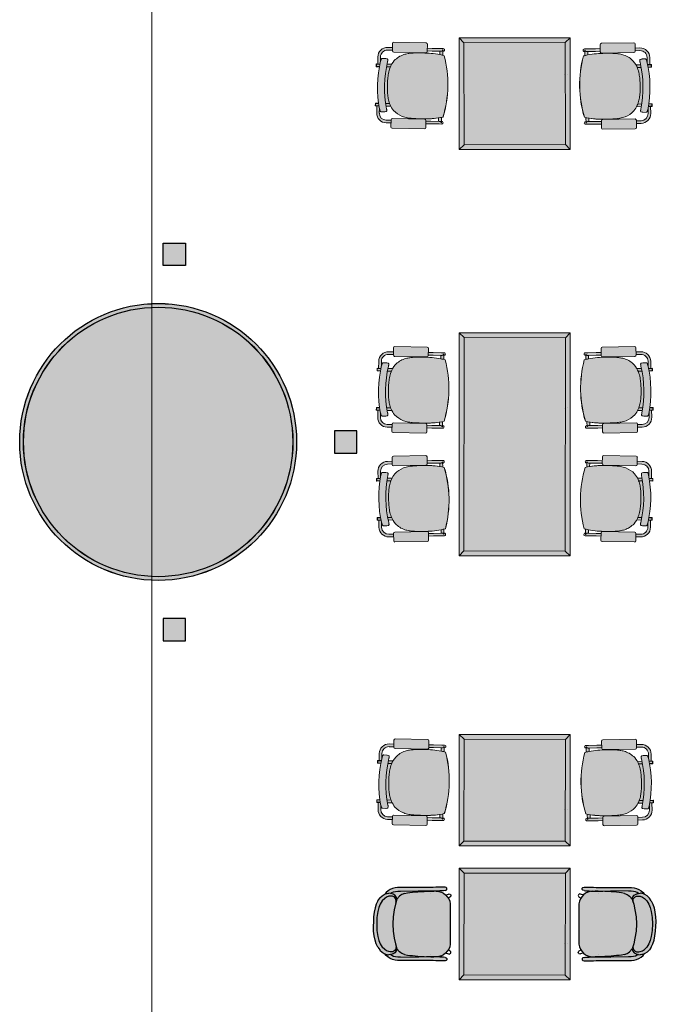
# Model space of a CAD drawing. Header units: millimetres. Extents: x 31882 to 271790, y -35693 to 24917.
# Tile 183 of 256: x 83591 to 88005, y 8244 to 14965. Entities that reach past the tile are written whole.
import ezdxf

# ---------------------------------------------------------------- set-up
doc = ezdxf.new("R2010")
doc.units = ezdxf.units.MM
doc.header["$MEASUREMENT"] = 0
doc.linetypes.add('DASHED', pattern=[19.05, 12.7, -6.35])
doc.linetypes.add('LEVEL-F-OVERALL LAYOUT$0$Overhead', pattern=[4, 2.5, -1.5])
for name, color, linetype, lineweight in [('00 Structural', 2, 'Continuous', 25), ('02 Furniture', 14, 'Continuous', 25), ('02_Elevation 00', 8, 'Continuous', 9), ('02_Elevation 01', 14, 'Continuous', 9), ('Furniture', 14, 'Continuous', 9), ('Grey - 8', 8, 'DASHED', 15), ('Layer 1', 7, 'Continuous', 0), ('LEVEL-F-OVERALL LAYOUT$0$A-FLOR-HRAL', 251, 'Continuous', 13), ('LEVEL-F-OVERALL LAYOUT$0$A-FLOR-OVHD', 251, 'LEVEL-F-OVERALL LAYOUT$0$Overhead', 5)]:
    doc.layers.add(name, color=color, linetype=linetype, lineweight=lineweight)
doc.layers.add('Furniture blocks', color=6, linetype='Continuous')

# ---------------------------------------------------------------- blocks, each defined once
blk = doc.blocks.new('24 x 24 seater')
at = {"layer": 'Layer 1'}
h = blk.add_hatch(color=209, dxfattribs=at)
h.dxf.hatch_style = 1
h.paths.add_polyline_path([(8583.42, 39.76), (8613.4, 39.76), (8613.4, 69.56), (8583.42, 69.56)])
h = blk.add_hatch(color=255, dxfattribs=at)
h.dxf.hatch_style = 1
h.paths.add_polyline_path([(8584.74, 41.02), (8612.13, 41.07), (8612.08, 68.29), (8584.69, 68.24)])
at = {"layer": '02_Elevation 01'}
for p, q in [((8583.42, 69.56), (8584.69, 68.24)), ((8613.4, 69.56), (8612.08, 68.29)), ((8583.42, 39.76), (8584.74, 41.02)), ((8603.63, 40.55), (8603.63, 40.54)), ((8603.64, 41.25), (8603.64, 41.24)), ((8613.4, 39.76), (8612.13, 41.07))]:
    blk.add_line(p, q, dxfattribs=at)
at = {"layer": '02_Elevation 01', "ltscale": 3}
for points in [[(8583.42, 39.76), (8613.4, 39.76), (8613.4, 69.56), (8583.42, 69.56)], [(8584.74, 41.02), (8612.13, 41.07), (8612.08, 68.29), (8584.69, 68.24)]]:
    blk.add_lwpolyline(points, close=True, dxfattribs=at)
blk = doc.blocks.new('asdasdasd')
at = {"layer": 'Furniture blocks', "ltscale": 3, "transparency": 33554687}
h = blk.add_hatch(color=254, dxfattribs=at)
h.dxf.hatch_style = 1
h.paths.add_polyline_path([(-395.72, -1387.3), (-395.76, -1386.82), (-395.72, -1386.38), (-395.7, -1386.21), (-395.51, -1385.76), (-395.94, -1386.09), (-396.43, -1386.63), (-396.79, -1387.21), (-397.04, -1387.84), (-397.2, -1388.5), (-397.29, -1389.2), (-397.33, -1389.93), (-397.36, -1396.93), (-397.36, -1398.72), (-397.37, -1399.44), (-397.37, -1399.86), (-397.38, -1400.07), (-397.44, -1400.67), (-397.45, -1401.17), (-397.45, -1401.96), (-397.35, -1402.24), (-397.11, -1402.41), (-396.82, -1402.41), (-396.58, -1402.24), (-396.49, -1401.95), (-396.43, -1401.52), (-396.43, -1401.4), (-396.42, -1400.92), (-396.39, -1400.58), (-396.37, -1400.05), (-396.37, -1399.86), (-396.36, -1399.45), (-396.36, -1398.89), (-396.36, -1398.84), (-396.36, -1398.74), (-396.36, -1398.72), (-396.36, -1396.93), (-396.39, -1394.77), (-396.37, -1389.96), (-396.34, -1389.28), (-396.26, -1388.67), (-396.13, -1388.13), (-395.94, -1387.65)])
h.paths.add_polyline_path([(-394.37, -1385.72), (-393.72, -1385.08), (-392.85, -1384.54), (-391.93, -1384.15), (-390.84, -1383.86), (-389.27, -1383.61), (-387.52, -1383.57), (-385.76, -1383.61), (-384.19, -1383.86), (-383.1, -1384.15), (-382.18, -1384.54), (-381.31, -1385.08), (-380.66, -1385.72), (-380.32, -1386.24), (-380.08, -1386.83), (-380.02, -1387.21, -0.526709), (-381.64, -1388.76), (-380.83, -1389.01, 0.349179), (-379.31, -1387.37), (-379.31, -1387.3), (-379.27, -1386.82), (-379.31, -1386.38), (-379.34, -1386.21), (-379.52, -1385.76), (-379.53, -1385.72), (-379.6, -1385.6), (-379.94, -1385.01), (-380.51, -1384.44), (-380.57, -1384.38), (-381.27, -1383.88), (-382.2, -1383.44), (-383.16, -1383.12), (-384.32, -1382.87), (-385.59, -1382.72), (-386.81, -1382.67), (-387.52, -1382.68), (-388.22, -1382.67), (-389.44, -1382.72), (-390.71, -1382.87), (-391.87, -1383.12), (-392.83, -1383.44), (-393.76, -1383.88), (-394.46, -1384.38), (-394.52, -1384.44), (-395.09, -1385.01), (-395.43, -1385.6), (-395.5, -1385.72), (-395.51, -1385.76), (-395.7, -1386.21), (-395.72, -1386.38), (-395.76, -1386.82), (-395.72, -1387.3), (-395.94, -1387.65), (-396.13, -1388.13), (-396.26, -1388.67), (-396.34, -1389.28), (-396.37, -1389.96), (-396.39, -1394.77), (-396.36, -1396.93), (-396.36, -1398.74), (-396.34, -1398.13), (-396.12, -1394.63), (-396.03, -1393.2), (-395.97, -1392.52), (-395.88, -1391.84), (-395.69, -1391.05), (-395.42, -1390.37), (-395.25, -1390.1), (-395.01, -1389.73), (-394.2, -1389.01), (-393.39, -1388.76, -0.526709), (-395.01, -1387.21), (-394.95, -1386.83), (-394.71, -1386.24)])
h.paths.add_polyline_path([(-378.61, -1386.63), (-379.09, -1386.09), (-379.52, -1385.76), (-379.34, -1386.21), (-379.31, -1386.38), (-379.27, -1386.82), (-379.31, -1387.3), (-379.1, -1387.65), (-378.9, -1388.13), (-378.77, -1388.67), (-378.7, -1389.28), (-378.66, -1389.96), (-378.64, -1394.77), (-378.67, -1396.93), (-378.67, -1398.72), (-378.67, -1398.74), (-378.67, -1398.84), (-378.67, -1398.89), (-378.67, -1399.45), (-378.66, -1399.86), (-378.66, -1400.05), (-378.64, -1400.58), (-378.61, -1400.92), (-378.6, -1401.4), (-378.6, -1401.52), (-378.54, -1401.95), (-378.45, -1402.24), (-378.21, -1402.41), (-377.92, -1402.41), (-377.68, -1402.24), (-377.58, -1401.96), (-377.58, -1401.17), (-377.6, -1400.67), (-377.65, -1400.07), (-377.66, -1399.86), (-377.66, -1399.44), (-377.67, -1398.72), (-377.67, -1396.93), (-377.7, -1389.93), (-377.74, -1389.2), (-377.83, -1388.5), (-377.99, -1387.84), (-378.24, -1387.21)])
h.paths.add_polyline_path([(-378.77, -1388.67), (-378.9, -1388.13), (-379.1, -1387.65), (-379.31, -1387.3), (-379.31, -1387.37, -0.349179), (-380.83, -1389.01), (-380.02, -1389.73), (-379.78, -1390.1), (-379.61, -1390.37), (-379.34, -1391.05), (-379.15, -1391.84), (-379.06, -1392.52), (-379.01, -1393.2), (-378.91, -1394.63), (-378.69, -1398.13), (-378.67, -1398.74), (-378.67, -1396.93), (-378.64, -1394.77), (-378.66, -1389.96), (-378.7, -1389.28)])
h = blk.add_hatch(color=255, dxfattribs=at)
h.dxf.hatch_style = 1
h.paths.add_polyline_path([(-380.32, -1386.24), (-380.66, -1385.72), (-381.31, -1385.08), (-382.18, -1384.54), (-383.1, -1384.15), (-384.19, -1383.86), (-385.76, -1383.61), (-387.52, -1383.57), (-389.27, -1383.61), (-390.84, -1383.86), (-391.93, -1384.15), (-392.85, -1384.54), (-393.72, -1385.08), (-394.37, -1385.72), (-394.71, -1386.24), (-394.95, -1386.83), (-395.01, -1387.21, 0.526709), (-393.39, -1388.76), (-392.88, -1388.6), (-391.34, -1388.25), (-389.43, -1387.97), (-387.52, -1387.88), (-385.6, -1387.97), (-383.69, -1388.25), (-382.15, -1388.6), (-381.64, -1388.76, 0.526709), (-380.02, -1387.21), (-380.08, -1386.83)])
h = blk.add_hatch(color=255, dxfattribs=at)
h.dxf.hatch_style = 1
h.paths.add_polyline_path([(-379.06, -1392.52), (-379.15, -1391.84), (-379.34, -1391.05), (-379.61, -1390.37), (-379.78, -1390.1), (-380.02, -1389.73), (-380.83, -1389.01), (-382.15, -1388.6), (-383.69, -1388.25), (-385.6, -1387.97), (-387.51, -1387.88), (-387.52, -1387.88), (-389.43, -1387.97), (-391.34, -1388.25), (-392.88, -1388.6), (-394.2, -1389.01), (-395.01, -1389.73), (-395.25, -1390.1), (-395.42, -1390.37), (-395.69, -1391.05), (-395.88, -1391.84), (-395.97, -1392.52), (-396.03, -1393.2), (-396.12, -1394.63), (-396.34, -1398.13), (-396.36, -1398.74), (-396.36, -1399.45), (-396.36, -1399.59, 0.369238), (-392.96, -1403.34), (-382.07, -1403.34, 0.369238), (-378.67, -1399.59), (-378.67, -1399.45), (-378.67, -1398.74), (-378.69, -1398.13), (-378.91, -1394.63), (-379.01, -1393.2)])
at = {"layer": 'Furniture blocks', "color": 14}
for p, q in [((-395.78, -1387.71), (-395.78, -1387.71)), ((-395.01, -1387.24), (-395.01, -1387.21)), ((-387.52, -1387.88), (-387.52, -1387.88)), ((-380.02, -1387.24), (-380.02, -1387.21)), ((-379.25, -1387.71), (-379.25, -1387.71)), ((-395.79, -1398.15), (-395.79, -1398.15)), ((-379.24, -1398.15), (-379.24, -1398.15))]:
    blk.add_line(p, q, dxfattribs=at)
for points in [[(-393.76, -1383.88), (-394.46, -1384.38), (-394.52, -1384.44), (-395.09, -1385.01), (-395.43, -1385.6), (-395.5, -1385.72), (-395.51, -1385.76), (-395.7, -1386.21), (-395.72, -1386.38), (-395.76, -1386.82)], [(-393.76, -1383.88), (-392.83, -1383.44), (-391.87, -1383.12), (-390.71, -1382.87), (-389.44, -1382.72), (-388.22, -1382.67), (-387.52, -1382.68)], [(-391.93, -1384.15), (-390.84, -1383.86), (-389.27, -1383.61), (-387.52, -1383.57), (-385.76, -1383.61), (-384.19, -1383.86), (-383.1, -1384.15), (-382.18, -1384.54), (-381.31, -1385.08)], [(-381.27, -1383.88), (-382.2, -1383.44), (-383.16, -1383.12), (-384.32, -1382.87), (-385.59, -1382.72), (-386.81, -1382.67), (-387.51, -1382.68)], [(-381.27, -1383.88), (-380.57, -1384.38), (-380.51, -1384.44), (-379.94, -1385.01), (-379.6, -1385.6), (-379.53, -1385.72), (-379.52, -1385.76), (-379.34, -1386.21), (-379.31, -1386.38), (-379.27, -1386.82)], [(-396.49, -1401.95), (-396.58, -1402.24), (-396.82, -1402.41), (-397.11, -1402.41), (-397.35, -1402.24), (-397.45, -1401.95), (-397.45, -1401.95), (-397.45, -1401.94), (-397.45, -1401.17), (-397.44, -1400.67), (-397.38, -1400.07), (-397.37, -1399.86), (-397.37, -1399.44), (-397.36, -1398.72), (-397.36, -1396.93), (-397.33, -1389.93), (-397.29, -1389.2), (-397.2, -1388.5), (-397.04, -1387.84), (-396.79, -1387.21), (-396.43, -1386.63), (-395.94, -1386.09), (-395.51, -1385.76)], [(-378.54, -1401.95), (-378.45, -1402.24), (-378.21, -1402.41), (-377.92, -1402.41), (-377.68, -1402.24), (-377.58, -1401.95), (-377.58, -1401.95), (-377.58, -1401.94), (-377.58, -1401.17), (-377.6, -1400.67), (-377.65, -1400.07), (-377.66, -1399.86), (-377.66, -1399.44), (-377.67, -1398.72), (-377.67, -1396.93), (-377.7, -1389.93), (-377.74, -1389.2), (-377.83, -1388.5), (-377.99, -1387.84), (-378.24, -1387.21), (-378.61, -1386.63), (-379.09, -1386.09), (-379.52, -1385.76)], [(-395.72, -1387.3), (-395.94, -1387.65), (-396.13, -1388.13), (-396.26, -1388.67), (-396.34, -1389.28), (-396.37, -1389.96), (-396.39, -1394.77)], [(-394.2, -1389.01), (-392.88, -1388.6), (-391.34, -1388.25), (-389.43, -1387.97), (-387.52, -1387.88), (-387.51, -1387.88), (-385.6, -1387.97), (-383.69, -1388.25), (-382.15, -1388.6), (-380.83, -1389.01)], [(-379.31, -1387.3), (-379.1, -1387.65), (-378.9, -1388.13), (-378.77, -1388.67), (-378.7, -1389.28), (-378.66, -1389.96), (-378.64, -1394.77)], [(-395.69, -1391.05), (-395.88, -1391.84), (-395.97, -1392.52), (-396.03, -1393.2), (-396.12, -1394.63), (-396.34, -1398.13), (-396.36, -1398.83), (-396.36, -1398.85), (-396.36, -1398.96)], [(-379.34, -1391.05), (-379.15, -1391.84), (-379.06, -1392.52), (-379.01, -1393.2), (-378.91, -1394.63), (-378.69, -1398.13), (-378.67, -1398.83), (-378.67, -1398.85), (-378.67, -1398.96)], [(-396.49, -1401.95), (-396.43, -1401.52), (-396.43, -1401.4), (-396.42, -1400.92), (-396.39, -1400.58), (-396.37, -1400.05), (-396.37, -1399.86), (-396.36, -1399.45), (-396.36, -1398.72), (-396.36, -1396.93), (-396.39, -1394.77)], [(-378.54, -1401.95), (-378.6, -1401.52), (-378.6, -1401.4), (-378.61, -1400.92), (-378.64, -1400.58), (-378.66, -1400.05), (-378.66, -1399.86), (-378.67, -1399.45), (-378.67, -1398.72), (-378.67, -1396.93), (-378.64, -1394.77)], [(-395.32, -1402.24), (-395.45, -1402.64), (-395.55, -1402.86), (-395.56, -1402.87), (-395.59, -1403.04), (-395.56, -1403.21), (-395.46, -1403.36), (-395.31, -1403.46), (-395.14, -1403.49), (-394.96, -1403.46), (-394.81, -1403.36), (-394.71, -1403.21), (-394.71, -1403.21), (-394.58, -1402.93)], [(-379.71, -1402.24), (-379.58, -1402.64), (-379.48, -1402.86), (-379.47, -1402.87), (-379.44, -1403.04), (-379.47, -1403.21), (-379.57, -1403.36), (-379.72, -1403.46), (-379.9, -1403.49), (-380.07, -1403.46), (-380.22, -1403.36), (-380.32, -1403.21), (-380.32, -1403.21), (-380.45, -1402.93)]]:
    blk.add_lwpolyline(points, dxfattribs=at)
for points in [[(-393.39, -1388.76, -0.526709), (-395.01, -1387.21), (-394.95, -1386.83), (-394.71, -1386.24), (-394.37, -1385.72), (-393.72, -1385.08), (-392.85, -1384.54), (-391.93, -1384.15)], [(-381.64, -1388.76, 0.526709), (-380.02, -1387.21), (-380.08, -1386.83), (-380.32, -1386.24), (-380.66, -1385.72), (-381.31, -1385.08)], [(-395.69, -1391.05), (-395.42, -1390.37), (-395.25, -1390.1), (-395.01, -1389.73), (-394.2, -1389.01, -0.349179), (-395.72, -1387.37), (-395.72, -1387.3), (-395.76, -1386.82)], [(-379.34, -1391.05), (-379.61, -1390.37), (-379.78, -1390.1), (-380.02, -1389.73), (-380.83, -1389.01, 0.349179), (-379.31, -1387.37), (-379.31, -1387.3), (-379.27, -1386.82)], [(-396.36, -1399.59, 0.369238), (-392.96, -1403.34), (-382.07, -1403.34, 0.369238), (-378.67, -1399.59)]]:
    blk.add_lwpolyline(points, format="xyb", dxfattribs=at)
blk = doc.blocks.new('eryey')
at = {"layer": '02 Furniture', "xscale": -1, "rotation": 270.0000000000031}
blk.add_blockref('24 x 24 seater', (1719335.06, -87332.11), dxfattribs=at)
at = {"layer": 'Furniture blocks', "rotation": 90.0000000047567}
blk.add_blockref('asdasdasd', (1717969.12, -78346.21), dxfattribs=at)
at = {"layer": 'Furniture blocks', "xscale": -1, "rotation": 269.9999999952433}
blk.add_blockref('asdasdasd', (1720810.36, -78346.21), dxfattribs=at)
blk = doc.blocks.new('A$C8e4e445a')
at = {"layer": 'Grey - 8', "linetype": 'Continuous'}
h = blk.add_hatch(color=255, dxfattribs=at)
h.dxf.hatch_style = 1
h.paths.add_polyline_path([(14.26, 9.21, -0.414214), (16.21, 7.95), (16.44, 6.86, -0.005063), (16.65, 6.36), (17.15, 6.47), (16.81, 8.08, 0.414214), (14.13, 9.81), (13.05, 9.58), (13.18, 8.97)])
edge = h.paths.add_edge_path()
edge.add_line((4.14, 7.04), (5.24, 7.28))
edge.add_line((5.24, 7.28), (5.11, 7.88))
edge.add_line((5.11, 7.88), (4.01, 7.65))
edge.add_line((4.01, 7.65), (2.1, 7.24))
edge.add_line((2.1, 7.24), (1.5, 7.11))
edge.add_ellipse((1.57, 6.81), major_axis=(-0.065, 0.302), ratio=0.999507, start_angle=0, end_angle=180)
edge.add_line((1.63, 6.51), (1.72, 6.53))
edge.add_line((1.72, 6.53), (1.65, 6.83))
edge.add_line((1.65, 6.83), (1.7, 6.84))
edge.add_arc((2.01, 6.91), 0.317, 193.0455, 229.9666)
edge.add_ellipse((2, 6.9), major_axis=(-0.065, 0.302), ratio=0.999507, start_angle=127.812, end_angle=180)
edge.add_line((2.07, 6.6), (2.23, 6.64))
edge.add_line((2.23, 6.64), (4.14, 7.04))
edge = h.paths.add_edge_path()
edge.add_line((2.37, 6.67), (2.23, 6.64))
edge.add_line((2.23, 6.64), (2.07, 6.6))
edge.add_ellipse((2, 6.9), major_axis=(-0.065, 0.302), ratio=0.999507, start_angle=127.812, end_angle=180, ccw=False)
edge.add_arc((2.01, 6.91), 0.317, 193.0455, 229.9666, ccw=False)
edge.add_line((1.7, 6.84), (1.65, 6.83))
edge.add_arc((1.96, 6.89), 0.309, 191.2342, 192.0588)
edge.add_line((1.65, 6.82), (1.91, 5.62))
edge.add_arc((8.42, -8.27), 15.33, 112.5635, 115.1051, ccw=False)
edge.add_line((2.53, 5.89), (2.37, 6.67))
h = blk.add_hatch(color=255, dxfattribs=at)
h.dxf.hatch_style = 1
h.paths.add_polyline_path([(4.57, -8.5, 0.017446), (5.59, -8.51, 0.029294), (7.67, -8.32, 0.016595), (9.54, -7.98, 0.004864), (10.59, -7.74, 0.007199), (11.39, -7.54, 0.012078), (12.08, -7.34, 0.022183), (12.87, -7.05, 0.0396), (13.81, -6.57, 0.127383), (15.61, -4.72, 0.084429), (16.17, -3.07), (17.05, -2.89, 0.082269), (15.28, 5.43), (14.39, 5.25, 0.012075), (14.2, 5.51, 0.080463), (13.11, 6.6, 0.119714), (10.82, 7.48, 0.044888), (9.57, 7.52, 0.024281), (8.45, 7.41, 0.010103), (7.41, 7.23, 0.005653), (6.34, 7.01, 0.010314), (5.11, 6.73, 0.000413), (5.08, 6.72, 0.003973), (4.64, 6.6, 0.001388), (4.53, 6.57, 0.012418), (3.54, 6.26, 0.034746), (1.59, 5.46, 0.068473), (2.12, -1.73, 0.06847)])
edge = h.paths.add_edge_path()
edge.add_ellipse((9.26, -10.13), major_axis=(0.16, 0.247), ratio=0.992436, start_angle=135.2175, end_angle=224.7825)
edge.add_line((9.32, -10.42), (16.68, -8.84))
edge.add_ellipse((16.62, -8.56), major_axis=(0.247, -0.16), ratio=0.992436, start_angle=-44.7825, end_angle=44.7825)
edge.add_line((16.91, -8.5), (16.56, -6.85))
edge.add_ellipse((16.27, -6.91), major_axis=(0.16, 0.247), ratio=0.992436, start_angle=-44.7825, end_angle=44.7825)
edge.add_line((16.21, -6.62), (8.84, -8.2))
edge.add_ellipse((8.91, -8.48), major_axis=(0.247, -0.16), ratio=0.992436, start_angle=135.2175, end_angle=224.7825)
edge.add_line((8.62, -8.54), (8.97, -10.19))
h.paths.add_polyline_path([(17.08, -4.11, 0.00295), (17.08, -4.23, 0.003672), (17.08, -4.33, 0.005417), (17.08, -4.4, 0.010104), (17.09, -4.47, 0.012558), (17.09, -4.51, 0.030037), (17.1, -4.56, 0.06285), (17.13, -4.62, 0.25677), (17.3, -4.73), (17.64, -4.74, 0.063281), (17.7, -4.74), (18.43, -4.58, 0.06795), (18.49, -4.56, 0.104385), (18.57, -4.49, 0.059613), (18.62, -4.42, 0.034679), (18.64, -4.34, 0.021016), (18.66, -4.26, 0.020694), (18.68, -4.13, 0.026288), (18.69, -3.92, 0.106209), (16.35, 7.07, 0.027911), (16.24, 7.27, 0.019034), (16.18, 7.36, 0.01967), (16.14, 7.42, 0.021188), (16.1, 7.46, 0.041274), (16.04, 7.51, 0.065891), (15.97, 7.55, 0.143639), (15.84, 7.56), (15.11, 7.4, 0.062962), (15.05, 7.38), (14.75, 7.23, 0.277506), (14.63, 7.05, 0.055383), (14.64, 6.98, 0.022248), (14.65, 6.93, 0.011237), (14.67, 6.88, 0.007592), (14.69, 6.82, 0.005316), (14.73, 6.72, 0.004066), (14.8, 6.57, -0.106077)])
edge = h.paths.add_edge_path()
edge.add_ellipse((5.56, 7.21), major_axis=(-0.16, -0.247), ratio=0.992436, start_angle=-44.7825, end_angle=44.7825)
edge.add_line((5.61, 6.92), (12.98, 8.49))
edge.add_ellipse((12.92, 8.78), major_axis=(-0.247, 0.16), ratio=0.992436, start_angle=135.2175, end_angle=224.7825)
edge.add_line((13.2, 8.84), (12.85, 10.49))
edge.add_ellipse((12.57, 10.43), major_axis=(-0.16, -0.247), ratio=0.992436, start_angle=135.2175, end_angle=224.7825)
edge.add_line((12.51, 10.71), (5.14, 9.14))
edge.add_ellipse((5.2, 8.85), major_axis=(-0.247, 0.16), ratio=0.992436, start_angle=-44.7825, end_angle=44.7825)
edge.add_line((4.92, 8.8), (5.27, 7.14))
h = blk.add_hatch(color=255, dxfattribs=at)
h.dxf.hatch_style = 1
h.paths.add_polyline_path([(17.46, 6.49), (16.67, 6.32, -0.0051), (16.87, 5.82), (17.57, 5.97)], flags=16)
h.paths.add_polyline_path([(15.28, 5.43, 0.006033), (15.04, 6.02), (13.98, 5.79, -0.018312), (14.2, 5.51, -0.012075), (14.39, 5.25)])
h.paths.add_polyline_path([(16.87, 5.82, -0.000383), (16.89, 5.78), (17.59, 5.93, 0.414214), (17.62, 5.98), (17.51, 6.5, 0.414214), (17.46, 6.53), (16.65, 6.36, -0.000384), (16.67, 6.32), (17.46, 6.49), (17.47, 6.49), (17.58, 5.97)])
h = blk.add_hatch(color=255, dxfattribs=at)
h.dxf.hatch_style = 1
h.paths.add_polyline_path([(17.67, -6.74), (16.58, -6.97), (16.71, -7.58), (17.8, -7.35, 0.414214), (19.53, -4.67), (19.19, -3.06), (18.68, -3.17, -0.004928), (18.69, -3.7), (18.93, -4.8, -0.414214)])
edge = h.paths.add_edge_path()
edge.add_ellipse((5.54, -9.65), major_axis=(0.065, -0.302), ratio=0.999507, start_angle=180, end_angle=232.188)
edge.add_arc((5.55, -9.65), 0.317, 154.1198, 191.1034)
edge.add_line((5.24, -9.71), (5.19, -9.72))
edge.add_line((5.19, -9.72), (5.12, -9.42))
edge.add_line((5.12, -9.42), (5.04, -9.44))
edge.add_ellipse((5.11, -9.74), major_axis=(-0.065, 0.302), ratio=0.999507, start_angle=0, end_angle=180)
edge.add_line((5.17, -10.04), (5.77, -9.92))
edge.add_line((5.77, -9.92), (7.67, -9.51))
edge.add_line((7.67, -9.51), (8.78, -9.27))
edge.add_line((8.78, -9.27), (8.65, -8.67))
edge.add_line((8.65, -8.67), (7.54, -8.91))
edge.add_line((7.54, -8.91), (5.64, -9.31))
edge.add_line((5.64, -9.31), (5.48, -9.35))
edge = h.paths.add_edge_path()
edge.add_arc((5.51, -9.65), 0.326, 192.0798, 192.8626)
edge.add_line((5.19, -9.72), (5.24, -9.71))
edge.add_arc((5.55, -9.65), 0.317, 154.1198, 191.1034, ccw=False)
edge.add_ellipse((5.54, -9.65), major_axis=(0.065, -0.302), ratio=0.999507, start_angle=180, end_angle=232.188, ccw=False)
edge.add_line((5.48, -9.35), (5.64, -9.31))
edge.add_line((5.64, -9.31), (5.78, -9.28))
edge.add_line((5.78, -9.28), (5.61, -8.51))
edge.add_arc((5.2, 6.11), 14.62, 268.9326, 271.599, ccw=False)
edge.add_line((4.93, -8.51), (5.19, -9.72))
h = blk.add_hatch(color=255, dxfattribs=at)
h.dxf.hatch_style = 1
h.paths.add_polyline_path([(19.48, -2.96), (19.36, -2.43), (18.66, -2.58, -0.005101), (18.68, -3.13)])
h.paths.add_polyline_path([(17.05, -2.89), (16.17, -3.07, -0.032893), (16.02, -3.74), (17.07, -3.51, 0.006033)])
h = blk.add_hatch(color=255, dxfattribs=at)
h.dxf.hatch_style = 1
h.paths.add_polyline_path([(18.68, -3.13, -0.000384), (18.68, -3.17), (19.49, -3, 0.414214), (19.53, -2.95), (19.41, -2.42, 0.414214), (19.36, -2.39), (18.66, -2.54, -0.000383), (18.66, -2.58), (19.36, -2.43), (19.37, -2.43), (19.49, -2.96)])
at = {"layer": 'Furniture'}
for p, q in [((12.51, 10.71), (5.14, 9.14)), ((13.2, 8.84), (12.85, 10.49)), ((14.13, 9.81), (13.05, 9.58)), ((14.26, 9.21), (13.18, 8.97)), ((2.1, 7.24), (1.5, 7.11)), ((2.1, 7.24), (4.01, 7.65)), ((2.23, 6.64), (4.14, 7.04)), ((5.11, 7.88), (4.01, 7.65)), ((5.24, 7.28), (4.14, 7.04)), ((4.92, 8.8), (5.27, 7.14)), ((5.61, 6.92), (12.98, 8.49)), ((14.75, 7.23), (15.05, 7.38)), ((15.84, 7.56), (15.11, 7.4)), ((16.44, 6.86), (16.21, 7.95)), ((17.15, 6.47), (16.81, 8.08)), ((1.72, 6.53), (1.63, 6.51)), ((1.7, 6.84), (1.65, 6.83)), ((1.91, 5.62), (1.65, 6.82)), ((2.23, 6.64), (2.07, 6.6)), ((2.53, 5.89), (2.37, 6.67)), ((13.98, 5.79), (15.04, 6.02)), ((15.28, 5.43), (14.39, 5.25)), ((17.46, 6.53), (16.65, 6.36)), ((17.46, 6.49), (16.67, 6.32)), ((17.57, 5.97), (16.87, 5.82)), ((16.87, 5.82), (17.58, 5.97)), ((16.89, 5.78), (17.59, 5.93)), ((17.57, 5.97), (17.46, 6.49)), ((17.47, 6.49), (17.46, 6.49)), ((17.58, 5.97), (17.47, 6.49)), ((17.62, 5.98), (17.51, 6.5)), ((2.12, -1.73), (2.1, -1.73)), ((2.12, -1.73), (2.1, -1.73)), ((2.12, -1.73), (2.12, -1.73)), ((2.12, -1.73), (2.12, -1.73)), ((17.07, -3.51), (16.02, -3.74)), ((16.16, -3.08), (17.05, -2.89)), ((17.7, -4.74), (18.43, -4.58)), ((19.36, -2.39), (18.66, -2.54)), ((19.36, -2.43), (18.66, -2.58)), ((19.48, -2.96), (18.68, -3.13)), ((18.68, -3.13), (19.49, -2.96)), ((18.68, -3.17), (19.49, -3)), ((18.69, -3.7), (18.93, -4.8)), ((19.19, -3.06), (19.53, -4.67)), ((19.48, -2.96), (19.36, -2.43)), ((19.37, -2.43), (19.36, -2.43)), ((19.49, -2.96), (19.37, -2.43)), ((19.53, -2.95), (19.41, -2.42)), ((16.21, -6.62), (8.84, -8.2)), ((16.91, -8.5), (16.56, -6.85)), ((17.67, -6.74), (16.58, -6.97)), ((17.64, -4.74), (17.3, -4.73)), ((5.19, -9.72), (4.93, -8.51)), ((5.78, -9.28), (5.61, -8.51)), ((5.64, -9.31), (7.54, -8.91)), ((8.65, -8.67), (7.54, -8.91)), ((8.62, -8.54), (8.97, -10.19)), ((9.32, -10.42), (16.68, -8.84)), ((17.8, -7.35), (16.71, -7.58)), ((5.12, -9.42), (5.04, -9.44)), ((5.77, -9.92), (5.17, -10.04)), ((5.19, -9.72), (5.24, -9.71)), ((5.64, -9.31), (5.48, -9.35)), ((5.77, -9.92), (7.67, -9.51)), ((8.78, -9.27), (7.67, -9.51))]:
    blk.add_line(p, q, dxfattribs=at)
for points in [[(1.57, 5.45, -0.037417), (3.7, 6.32, -0.010908), (4.53, 6.57, -0.01045), (5.59, 6.85, -0.00839), (6.72, 7.09, -0.002115), (7.12, 7.17)], [(1.59, 5.46, -0.034746), (3.54, 6.26, -0.019543), (5.11, 6.73, -0.010314), (6.34, 7.01, -0.005715), (7.42, 7.23)], [(1.59, 5.46, -0.035107), (3.55, 6.27, -0.014267), (4.64, 6.6, -0.01493), (6.3, 7.01)], [(7.42, 7.23, -0.009988), (8.45, 7.41, -0.0241), (9.56, 7.52, -0.045191), (10.82, 7.48, -0.119714), (13.11, 6.6, -0.080463), (14.2, 5.51, -0.046498), (14.85, 4.44, -0.028639), (15.27, 3.41, -0.022988), (15.66, 2.12, -0.010481), (15.87, 1.21)], [(14.8, 6.57, -0.004233), (14.73, 6.72, -0.00481), (14.7, 6.81, -0.008671), (14.67, 6.88, -0.011237), (14.65, 6.93, -0.022248), (14.64, 6.98, -0.039049), (14.63, 7.03, -0.300994), (14.75, 7.23)], [(15.05, 7.38), (15.05, 7.38, -0.062769), (15.11, 7.4)], [(15.84, 7.56, -0.143467), (15.97, 7.55, -0.07219), (16.05, 7.51, -0.039766), (16.1, 7.46, -0.022115), (16.14, 7.41, -0.017208), (16.18, 7.36, -0.021304), (16.25, 7.25, -0.027023), (16.35, 7.06)], [(16.35, 7.06), (16.35, 7.06, -0.106115), (18.69, -3.92)], [(2.1, -1.73), (2.1, -1.73, -0.068515), (1.57, 5.45)], [(2.12, -1.73), (2.12, -1.73, -0.068473), (1.59, 5.46)], [(2.12, -1.73), (2.12, -1.73, -0.068473), (1.59, 5.46)], [(1.65, 6.83), (1.65, 6.83, 0.003597), (1.65, 6.82)], [(1.8, 6.67), (1.8, 6.67, -0.162507), (1.7, 6.84)], [(17.08, -4.1), (17.08, -4.1, 0.105972), (14.8, 6.57)], [(15.87, 1.21, -0.017649), (16.13, -0.26, -0.024735), (16.25, -1.51, -0.04293), (16.19, -2.9, -0.092853), (15.61, -4.72, -0.127383), (13.81, -6.57, -0.0396), (12.87, -7.05, -0.022183), (12.08, -7.34, -0.012078), (11.39, -7.54, -0.006956), (10.62, -7.73)], [(4.56, -8.5), (4.56, -8.5, -0.068515), (2.1, -1.73)], [(4.57, -8.5), (4.57, -8.5, -0.068474), (2.12, -1.73)], [(17.3, -4.73, -0.260013), (17.13, -4.62, -0.07066), (17.1, -4.55, -0.024429), (17.09, -4.51, -0.014445), (17.09, -4.46, -0.009002), (17.08, -4.4, -0.006112), (17.08, -4.31, -0.003772), (17.08, -4.21, -0.002709), (17.08, -4.1)], [(18.69, -3.92, -0.026771), (18.68, -4.13, -0.020694), (18.66, -4.26, -0.016461), (18.65, -4.32, -0.042359), (18.62, -4.42, -0.059613), (18.57, -4.49, -0.104385), (18.49, -4.56, -0.06795), (18.43, -4.58)], [(17.7, -4.74), (17.7, -4.74, -0.062723), (17.64, -4.74)], [(10.62, -7.73, -0.004989), (9.54, -7.98, -0.016595), (7.67, -8.32, -0.029294), (5.59, -8.51, -0.017446), (4.57, -8.5)], [(5.19, -9.72), (5.19, -9.72, 0.003416), (5.19, -9.72)], [(5.24, -9.71), (5.24, -9.71, -0.162787), (5.26, -9.52)]]:
    blk.add_lwpolyline(points, format="xyb", dxfattribs=at)
for centre, radius, start, end in [((14.6, 7.6), 2.26, 12.0588, 102.0588), ((14.6, 7.6), 1.64, 12.0588, 102.0588), ((17.47, 6.49), 0.0412, 12.0588, 102.0588), ((17.58, 5.97), 0.0412, 282.0588, 12.0588), ((19.37, -2.43), 0.0412, 12.0588, 102.0588), ((19.49, -2.96), 0.0412, 282.0588, 12.0588), ((17.33, -5.14), 1.64, 282.0588, 12.0588), ((17.33, -5.14), 2.26, 282.0588, 12.0588)]:
    blk.add_arc(centre, radius, start, end, dxfattribs=at)
for centre, major_axis, ratio, start_param, end_param in [((12.57, 10.43), (-0.16, -0.247), 0.992436, 2.359991, 3.923195), ((1.57, 6.81), (-0.065, 0.302), 0.999507, 0, 3.141593), ((5.2, 8.85), (-0.247, 0.16), 0.992436, -0.781602, 0.781602), ((5.56, 7.21), (-0.16, -0.247), 0.992436, -0.781602, 0.781602), ((12.92, 8.78), (-0.247, 0.16), 0.992436, 2.359991, 3.923195), ((2, 6.9), (-0.065, 0.302), 0.999507, 2.230741, 3.141593), ((16.27, -6.91), (0.16, 0.247), 0.992436, -0.781602, 0.781602), ((8.91, -8.48), (0.247, -0.16), 0.992436, 2.359991, 3.923195), ((16.62, -8.56), (0.247, -0.16), 0.992436, -0.781602, 0.781602), ((5.11, -9.74), (-0.065, 0.302), 0.999507, 0, 3.141593), ((5.54, -9.65), (0.065, -0.302), 0.999507, 3.141593, 4.052444), ((9.26, -10.13), (0.16, 0.247), 0.992436, 2.359991, 3.923195)]:
    blk.add_ellipse(centre, major_axis=major_axis, ratio=ratio, start_param=start_param, end_param=end_param, dxfattribs=at)
blk = doc.blocks.new('steel cols')
at = {"layer": '00 Structural', "ltscale": 0.25}
h = blk.add_hatch(color=10, dxfattribs=at)
h.dxf.hatch_style = 1
h.paths.add_polyline_path([(1723381.98, -77443.61), (1723381.98, -77449.61), (1723387.98, -77449.61), (1723387.98, -77443.61)])
blk.add_lwpolyline([(1723381.98, -77443.61), (1723387.98, -77443.61), (1723387.98, -77449.61), (1723381.98, -77449.61)], close=True, dxfattribs=at)
blk = doc.blocks.new('cut elements')
at = {"ltscale": 0.25}
h = blk.add_hatch(color=253, dxfattribs=at)
h.dxf.hatch_style = 1
h.paths.add_polyline_path([(0, 51.21), (-63.09, 51.21), (-63.09, 0), (0, 0)])
h.paths.add_polyline_path([(-7.89, 43.32), (-7.89, 7.89), (-55.2, 7.89), (-55.2, 43.32)], flags=16)
h.paths.add_polyline_path([(255.79, 43.54, 1), (328.2, 43.54, 1)])
h = blk.add_hatch(color=207, dxfattribs=at)
h.dxf.hatch_style = 1
h.paths.add_polyline_path([(329.2, 43.54, 1), (254.79, 43.54, 1)])
h.paths.add_polyline_path([(255.79, 43.54, -1), (328.2, 43.54, -1)], flags=16)
at = {"layer": '00 Structural', "ltscale": 0.25}
for radius in [37.21, 36.21]:
    blk.add_circle((292, 43.54), radius, dxfattribs=at)
blk = doc.blocks.new('r4ttwt')
at = {"layer": '00 Structural', "rotation": 90}
blk.add_blockref('cut elements', (1718777.03, -79160.95), dxfattribs=at)

msp = doc.modelspace()

# ---------------------------------------------------------------- hatches: boundary and pattern name
at = {"layer": 'Furniture'}
h = msp.add_hatch(color=209, dxfattribs=at)
h.dxf.hatch_style = 1
h.paths.add_polyline_path([(87347.9, 12827.9), (87347.9, 11305.2), (86590.9, 11305.2), (86590.9, 12827.9)])
h = msp.add_hatch(color=255, dxfattribs=at)
h.dxf.hatch_style = 1
h.paths.add_polyline_path([(87315.8, 12794.4), (87314.4, 11337.3), (86623, 11338.7), (86624.4, 12795.8)])

# ---------------------------------------------------------------- linework, layer by layer
at = {"layer": '02_Elevation 00', "ltscale": 0.25}
msp.add_line((84493.3, 19576.8), (84493.3, 4665.9), dxfattribs=at)
at = {"layer": 'Furniture'}
for p, q in [((86590.9, 12827.9), (86624.4, 12795.8)), ((87347.9, 12827.9), (87315.8, 12794.4)), ((87309.9, 12314.3), (87310.2, 12314.3)), ((87327.7, 12314.7), (87328.1, 12314.7)), ((86590.9, 11305.2), (86623, 11338.7)), ((87347.9, 11305.2), (87314.4, 11337.3))]:
    msp.add_line(p, q, dxfattribs=at)
at = {"layer": 'Furniture', "ltscale": 3}
for points in [[(87347.9, 12827.9), (87347.9, 11305.2), (86590.9, 11305.2), (86590.9, 12827.9)], [(87315.8, 12794.4), (87314.4, 11337.3), (86623, 11338.7), (86624.4, 12795.8)]]:
    msp.add_lwpolyline(points, close=True, dxfattribs=at)
at = {"layer": 'LEVEL-F-OVERALL LAYOUT$0$A-FLOR-HRAL'}
msp.add_circle((84535.6, 12082.6), 919, dxfattribs=at)
at = {"layer": 'LEVEL-F-OVERALL LAYOUT$0$A-FLOR-OVHD'}
msp.add_line((83934.5, 12775.3), (83934.5, 12778.7), dxfattribs=at)

# ---------------------------------------------------------------- block references
at = {"xscale": 25.4, "yscale": 25.4, "zscale": 25.4}
msp.add_blockref('r4ttwt', (-43571294.9, 2015353.9), dxfattribs=at)
at = {"layer": '00 Structural', "yscale": 25.4, "zscale": 25.4}
for name, p, xscale, rotation in [('cut elements', (85641.6, 4665.9), 25.4, 90), ('cut elements', (85641.6, 4665.9), 25.4, 90), ('steel cols', (2052960.8, -43761895.8), -25.4, 270), ('steel cols', (-43689332.7, -1956342.6), -25.4, 180)]:
    msp.add_blockref(name, p, dxfattribs=dict(at, xscale=xscale, rotation=rotation))
at = {"layer": '00 Structural', "xscale": 25.4, "yscale": 25.4, "zscale": 25.4}
msp.add_blockref('steel cols', (-43689332.7, 1980507.8), dxfattribs=at)
at = {"layer": 'Furniture', "color": 1, "ltscale": 0.2, "zscale": 29.35254408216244}
for p, xscale, yscale, rotation in [((86562.2, 14445.7), 29.35254408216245, 29.35254408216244, 166.7485022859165), ((87364.3, 14444.1), -29.35254408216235, 29.35254408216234, 193.0261418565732), ((86569.1, 12369.5), 29.35254408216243, 29.35254408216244, 166.8676769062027), ((87371, 12369.5), -29.35254408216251, 29.35254408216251, 193.1323230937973), ((86570.5, 11763.6), -29.35254408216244, 29.35254408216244, 13.13232309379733), ((87369.7, 11763.6), 29.35254408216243, 29.35254408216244, 346.8676769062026), ((86571.6, 9691.1), 29.35254408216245, 29.35254408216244, 166.7485022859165), ((87373.7, 9689.5), -29.35254408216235, 29.35254408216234, 193.0261418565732)]:
    msp.add_blockref('A$C8e4e445a', p, dxfattribs=dict(at, xscale=xscale, yscale=yscale, rotation=rotation))
at = {"layer": 'Furniture'}
for name, p, xscale, yscale, zscale, rotation in [('24 x 24 seater', (88357.7, -203939.8), 25.40000000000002, 25.40000000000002, 25.40000000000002, 90), ('24 x 24 seater', (88357.7, 228105), -25.40000000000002, 25.40000000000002, 25.4, 89.99999999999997), ('eryey', (43759468.1, -1991044.5), 25.4, 25.4, 25.4, 180)]:
    msp.add_blockref(name, p, dxfattribs=dict(at, xscale=xscale, yscale=yscale, zscale=zscale, rotation=rotation))

doc.saveas('drawing.dxf')
